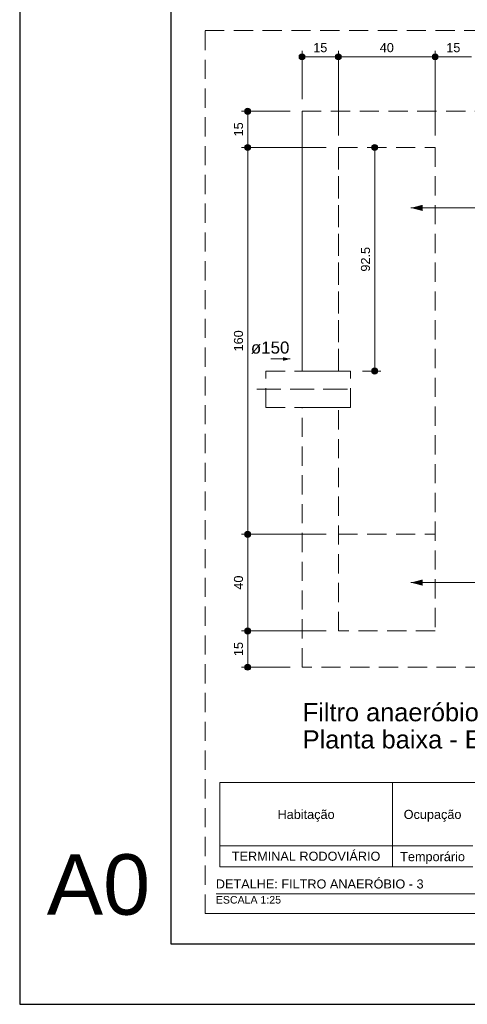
# Model space of a CAD drawing. Header units: feet. Extents: x 8 to 127, y 6 to 90.
# Tile 1 of 256: x 7.97 to 15.37, y 5.88 to 22.17. Entities that reach past the tile are written whole.
import ezdxf

# ---------------------------------------------------------------- set-up
doc = ezdxf.new("R2010")
doc.units = ezdxf.units.FT
doc.header["$MEASUREMENT"] = 0
doc.linetypes.add('HIDDEN2', pattern=[0.47625, 0.3175, -0.15875])
doc.linetypes.add('JIS_02_4.0', pattern=[0.55, 0.4, -0.15])
doc.layers.add('ARQ-FOLHA', color=7, linetype='Continuous')
for name, color, linetype, lineweight in [('DI-Cortes', 8, 'JIS_02_4.0', 5), ('DI-Cotas', 8, 'Continuous', 9), ('DI-Detalhes', 8, 'HIDDEN2', 9), ('DI-Eixos', 7, 'HIDDEN2', 9), ('DI-Tabelas', 7, 'Continuous', 13), ('DI-Textos', 7, 'Continuous', 9), ('DI-Títulos', 7, 'Continuous', 9), ('FINA 0.09mm', 7, 'Continuous', 13)]:
    doc.layers.add(name, color=color, linetype=linetype, lineweight=lineweight)
doc.styles.add('Arial', font='arial.ttf')

msp = doc.modelspace()

# ---------------------------------------------------------------- hatches: boundary and pattern name
at = {"layer": 'DI-Cotas', "linetype": 'Continuous'}
for points in [[(12.691, 21.559), (12.691, 21.564), (12.691, 21.568), (12.69, 21.572), (12.688, 21.576), (12.687, 21.581), (12.685, 21.584), (12.682, 21.588), (12.68, 21.592), (12.677, 21.595), (12.673, 21.598), (12.67, 21.6), (12.666, 21.603), (12.662, 21.605), (12.658, 21.606), (12.654, 21.608), (12.65, 21.609), (12.646, 21.609), (12.641, 21.609), (12.637, 21.609), (12.633, 21.609), (12.628, 21.608), (12.624, 21.606), (12.62, 21.605), (12.616, 21.603), (12.613, 21.6), (12.609, 21.598), (12.606, 21.595), (12.603, 21.592), (12.6, 21.588), (12.598, 21.584), (12.596, 21.581), (12.594, 21.576), (12.593, 21.572), (12.592, 21.568), (12.592, 21.564), (12.591, 21.559), (12.592, 21.555), (12.592, 21.551), (12.593, 21.546), (12.594, 21.542), (12.596, 21.538), (12.598, 21.534), (12.6, 21.531), (12.603, 21.527), (12.606, 21.524), (12.609, 21.521), (12.613, 21.518), (12.616, 21.516), (12.62, 21.514), (12.624, 21.512), (12.628, 21.511), (12.633, 21.51), (12.637, 21.51), (12.641, 21.509), (12.646, 21.51), (12.65, 21.51), (12.654, 21.511), (12.658, 21.512), (12.662, 21.514), (12.666, 21.516), (12.67, 21.518), (12.673, 21.521), (12.677, 21.524), (12.68, 21.527), (12.682, 21.531), (12.685, 21.534), (12.687, 21.538), (12.688, 21.542), (12.69, 21.546), (12.691, 21.551), (12.691, 21.555)], [(13.291, 21.559), (13.291, 21.564), (13.291, 21.568), (13.29, 21.572), (13.288, 21.576), (13.287, 21.581), (13.285, 21.584), (13.282, 21.588), (13.28, 21.592), (13.277, 21.595), (13.273, 21.598), (13.27, 21.6), (13.266, 21.603), (13.262, 21.605), (13.258, 21.606), (13.254, 21.608), (13.25, 21.609), (13.246, 21.609), (13.241, 21.609), (13.237, 21.609), (13.233, 21.609), (13.228, 21.608), (13.224, 21.606), (13.22, 21.605), (13.216, 21.603), (13.213, 21.6), (13.209, 21.598), (13.206, 21.595), (13.203, 21.592), (13.2, 21.588), (13.198, 21.584), (13.196, 21.581), (13.194, 21.576), (13.193, 21.572), (13.192, 21.568), (13.192, 21.564), (13.191, 21.559), (13.192, 21.555), (13.192, 21.551), (13.193, 21.546), (13.194, 21.542), (13.196, 21.538), (13.198, 21.534), (13.2, 21.531), (13.203, 21.527), (13.206, 21.524), (13.209, 21.521), (13.213, 21.518), (13.216, 21.516), (13.22, 21.514), (13.224, 21.512), (13.228, 21.511), (13.233, 21.51), (13.237, 21.51), (13.241, 21.509), (13.246, 21.51), (13.25, 21.51), (13.254, 21.511), (13.258, 21.512), (13.262, 21.514), (13.266, 21.516), (13.27, 21.518), (13.273, 21.521), (13.277, 21.524), (13.28, 21.527), (13.282, 21.531), (13.285, 21.534), (13.287, 21.538), (13.288, 21.542), (13.29, 21.546), (13.291, 21.551), (13.291, 21.555)], [(13.291, 21.559), (13.291, 21.564), (13.291, 21.568), (13.29, 21.572), (13.288, 21.576), (13.287, 21.581), (13.285, 21.584), (13.282, 21.588), (13.28, 21.592), (13.277, 21.595), (13.273, 21.598), (13.27, 21.6), (13.266, 21.603), (13.262, 21.605), (13.258, 21.606), (13.254, 21.608), (13.25, 21.609), (13.246, 21.609), (13.241, 21.609), (13.237, 21.609), (13.233, 21.609), (13.228, 21.608), (13.224, 21.606), (13.22, 21.605), (13.216, 21.603), (13.213, 21.6), (13.209, 21.598), (13.206, 21.595), (13.203, 21.592), (13.2, 21.588), (13.198, 21.584), (13.196, 21.581), (13.194, 21.576), (13.193, 21.572), (13.192, 21.568), (13.192, 21.564), (13.191, 21.559), (13.192, 21.555), (13.192, 21.551), (13.193, 21.546), (13.194, 21.542), (13.196, 21.538), (13.198, 21.534), (13.2, 21.531), (13.203, 21.527), (13.206, 21.524), (13.209, 21.521), (13.213, 21.518), (13.216, 21.516), (13.22, 21.514), (13.224, 21.512), (13.228, 21.511), (13.233, 21.51), (13.237, 21.51), (13.241, 21.509), (13.246, 21.51), (13.25, 21.51), (13.254, 21.511), (13.258, 21.512), (13.262, 21.514), (13.266, 21.516), (13.27, 21.518), (13.273, 21.521), (13.277, 21.524), (13.28, 21.527), (13.282, 21.531), (13.285, 21.534), (13.287, 21.538), (13.288, 21.542), (13.29, 21.546), (13.291, 21.551), (13.291, 21.555)], [(14.891, 21.559), (14.891, 21.564), (14.891, 21.568), (14.89, 21.572), (14.888, 21.576), (14.887, 21.581), (14.885, 21.584), (14.882, 21.588), (14.88, 21.592), (14.877, 21.595), (14.873, 21.598), (14.87, 21.6), (14.866, 21.603), (14.862, 21.605), (14.858, 21.606), (14.854, 21.608), (14.85, 21.609), (14.846, 21.609), (14.841, 21.609), (14.837, 21.609), (14.833, 21.609), (14.828, 21.608), (14.824, 21.606), (14.82, 21.605), (14.816, 21.603), (14.813, 21.6), (14.809, 21.598), (14.806, 21.595), (14.803, 21.592), (14.8, 21.588), (14.798, 21.584), (14.796, 21.581), (14.794, 21.576), (14.793, 21.572), (14.792, 21.568), (14.792, 21.564), (14.791, 21.559), (14.792, 21.555), (14.792, 21.551), (14.793, 21.546), (14.794, 21.542), (14.796, 21.538), (14.798, 21.534), (14.8, 21.531), (14.803, 21.527), (14.806, 21.524), (14.809, 21.521), (14.813, 21.518), (14.816, 21.516), (14.82, 21.514), (14.824, 21.512), (14.828, 21.511), (14.833, 21.51), (14.837, 21.51), (14.841, 21.509), (14.846, 21.51), (14.85, 21.51), (14.854, 21.511), (14.858, 21.512), (14.862, 21.514), (14.866, 21.516), (14.87, 21.518), (14.873, 21.521), (14.877, 21.524), (14.88, 21.527), (14.882, 21.531), (14.885, 21.534), (14.887, 21.538), (14.888, 21.542), (14.89, 21.546), (14.891, 21.551), (14.891, 21.555)], [(14.891, 21.559), (14.891, 21.564), (14.891, 21.568), (14.89, 21.572), (14.888, 21.576), (14.887, 21.581), (14.885, 21.584), (14.882, 21.588), (14.88, 21.592), (14.877, 21.595), (14.873, 21.598), (14.87, 21.6), (14.866, 21.603), (14.862, 21.605), (14.858, 21.606), (14.854, 21.608), (14.85, 21.609), (14.846, 21.609), (14.841, 21.609), (14.837, 21.609), (14.833, 21.609), (14.828, 21.608), (14.824, 21.606), (14.82, 21.605), (14.816, 21.603), (14.813, 21.6), (14.809, 21.598), (14.806, 21.595), (14.803, 21.592), (14.8, 21.588), (14.798, 21.584), (14.796, 21.581), (14.794, 21.576), (14.793, 21.572), (14.792, 21.568), (14.792, 21.564), (14.791, 21.559), (14.792, 21.555), (14.792, 21.551), (14.793, 21.546), (14.794, 21.542), (14.796, 21.538), (14.798, 21.534), (14.8, 21.531), (14.803, 21.527), (14.806, 21.524), (14.809, 21.521), (14.813, 21.518), (14.816, 21.516), (14.82, 21.514), (14.824, 21.512), (14.828, 21.511), (14.833, 21.51), (14.837, 21.51), (14.841, 21.509), (14.846, 21.51), (14.85, 21.51), (14.854, 21.511), (14.858, 21.512), (14.862, 21.514), (14.866, 21.516), (14.87, 21.518), (14.873, 21.521), (14.877, 21.524), (14.88, 21.527), (14.882, 21.531), (14.885, 21.534), (14.887, 21.538), (14.888, 21.542), (14.89, 21.546), (14.891, 21.551), (14.891, 21.555)], [(11.791, 20.659), (11.791, 20.664), (11.791, 20.668), (11.79, 20.672), (11.788, 20.676), (11.787, 20.681), (11.785, 20.684), (11.782, 20.688), (11.78, 20.692), (11.777, 20.695), (11.773, 20.698), (11.77, 20.7), (11.766, 20.703), (11.762, 20.705), (11.758, 20.706), (11.754, 20.708), (11.75, 20.709), (11.746, 20.709), (11.741, 20.709), (11.737, 20.709), (11.733, 20.709), (11.728, 20.708), (11.724, 20.706), (11.72, 20.705), (11.716, 20.703), (11.713, 20.7), (11.709, 20.698), (11.706, 20.695), (11.703, 20.692), (11.7, 20.688), (11.698, 20.684), (11.696, 20.681), (11.694, 20.676), (11.693, 20.672), (11.692, 20.668), (11.692, 20.664), (11.691, 20.659), (11.692, 20.655), (11.692, 20.651), (11.693, 20.646), (11.694, 20.642), (11.696, 20.638), (11.698, 20.634), (11.7, 20.631), (11.703, 20.627), (11.706, 20.624), (11.709, 20.621), (11.713, 20.618), (11.716, 20.616), (11.72, 20.614), (11.724, 20.612), (11.728, 20.611), (11.733, 20.61), (11.737, 20.61), (11.741, 20.609), (11.746, 20.61), (11.75, 20.61), (11.754, 20.611), (11.758, 20.612), (11.762, 20.614), (11.766, 20.616), (11.77, 20.618), (11.773, 20.621), (11.777, 20.624), (11.78, 20.627), (11.782, 20.631), (11.785, 20.634), (11.787, 20.638), (11.788, 20.642), (11.79, 20.646), (11.791, 20.651), (11.791, 20.655)], [(11.791, 20.059), (11.791, 20.064), (11.791, 20.068), (11.79, 20.072), (11.788, 20.076), (11.787, 20.081), (11.785, 20.084), (11.782, 20.088), (11.78, 20.092), (11.777, 20.095), (11.773, 20.098), (11.77, 20.1), (11.766, 20.103), (11.762, 20.105), (11.758, 20.106), (11.754, 20.108), (11.75, 20.109), (11.746, 20.109), (11.741, 20.109), (11.737, 20.109), (11.733, 20.109), (11.728, 20.108), (11.724, 20.106), (11.72, 20.105), (11.716, 20.103), (11.713, 20.1), (11.709, 20.098), (11.706, 20.095), (11.703, 20.092), (11.7, 20.088), (11.698, 20.084), (11.696, 20.081), (11.694, 20.076), (11.693, 20.072), (11.692, 20.068), (11.692, 20.064), (11.691, 20.059), (11.692, 20.055), (11.692, 20.051), (11.693, 20.046), (11.694, 20.042), (11.696, 20.038), (11.698, 20.034), (11.7, 20.031), (11.703, 20.027), (11.706, 20.024), (11.709, 20.021), (11.713, 20.018), (11.716, 20.016), (11.72, 20.014), (11.724, 20.012), (11.728, 20.011), (11.733, 20.01), (11.737, 20.01), (11.741, 20.009), (11.746, 20.01), (11.75, 20.01), (11.754, 20.011), (11.758, 20.012), (11.762, 20.014), (11.766, 20.016), (11.77, 20.018), (11.773, 20.021), (11.777, 20.024), (11.78, 20.027), (11.782, 20.031), (11.785, 20.034), (11.787, 20.038), (11.788, 20.042), (11.79, 20.046), (11.791, 20.051), (11.791, 20.055)], [(11.791, 20.059), (11.791, 20.064), (11.791, 20.068), (11.79, 20.072), (11.788, 20.076), (11.787, 20.081), (11.785, 20.084), (11.782, 20.088), (11.78, 20.092), (11.777, 20.095), (11.773, 20.098), (11.77, 20.1), (11.766, 20.103), (11.762, 20.105), (11.758, 20.106), (11.754, 20.108), (11.75, 20.109), (11.746, 20.109), (11.741, 20.109), (11.737, 20.109), (11.733, 20.109), (11.728, 20.108), (11.724, 20.106), (11.72, 20.105), (11.716, 20.103), (11.713, 20.1), (11.709, 20.098), (11.706, 20.095), (11.703, 20.092), (11.7, 20.088), (11.698, 20.084), (11.696, 20.081), (11.694, 20.076), (11.693, 20.072), (11.692, 20.068), (11.692, 20.064), (11.691, 20.059), (11.692, 20.055), (11.692, 20.051), (11.693, 20.046), (11.694, 20.042), (11.696, 20.038), (11.698, 20.034), (11.7, 20.031), (11.703, 20.027), (11.706, 20.024), (11.709, 20.021), (11.713, 20.018), (11.716, 20.016), (11.72, 20.014), (11.724, 20.012), (11.728, 20.011), (11.733, 20.01), (11.737, 20.01), (11.741, 20.009), (11.746, 20.01), (11.75, 20.01), (11.754, 20.011), (11.758, 20.012), (11.762, 20.014), (11.766, 20.016), (11.77, 20.018), (11.773, 20.021), (11.777, 20.024), (11.78, 20.027), (11.782, 20.031), (11.785, 20.034), (11.787, 20.038), (11.788, 20.042), (11.79, 20.046), (11.791, 20.051), (11.791, 20.055)], [(13.891, 20.059), (13.891, 20.064), (13.891, 20.068), (13.89, 20.072), (13.888, 20.076), (13.887, 20.081), (13.885, 20.084), (13.882, 20.088), (13.88, 20.092), (13.877, 20.095), (13.873, 20.098), (13.87, 20.1), (13.866, 20.103), (13.862, 20.105), (13.858, 20.106), (13.854, 20.108), (13.85, 20.109), (13.846, 20.109), (13.841, 20.109), (13.837, 20.109), (13.833, 20.109), (13.828, 20.108), (13.824, 20.106), (13.82, 20.105), (13.816, 20.103), (13.813, 20.1), (13.809, 20.098), (13.806, 20.095), (13.803, 20.092), (13.8, 20.088), (13.798, 20.084), (13.796, 20.081), (13.794, 20.076), (13.793, 20.072), (13.792, 20.068), (13.792, 20.064), (13.791, 20.059), (13.792, 20.055), (13.792, 20.051), (13.793, 20.046), (13.794, 20.042), (13.796, 20.038), (13.798, 20.034), (13.8, 20.031), (13.803, 20.027), (13.806, 20.024), (13.809, 20.021), (13.813, 20.018), (13.816, 20.016), (13.82, 20.014), (13.824, 20.012), (13.828, 20.011), (13.833, 20.01), (13.837, 20.01), (13.841, 20.009), (13.846, 20.01), (13.85, 20.01), (13.854, 20.011), (13.858, 20.012), (13.862, 20.014), (13.866, 20.016), (13.87, 20.018), (13.873, 20.021), (13.877, 20.024), (13.88, 20.027), (13.882, 20.031), (13.885, 20.034), (13.887, 20.038), (13.888, 20.042), (13.89, 20.046), (13.891, 20.051), (13.891, 20.055)], [(13.891, 16.359), (13.891, 16.364), (13.891, 16.368), (13.89, 16.372), (13.888, 16.376), (13.887, 16.381), (13.885, 16.384), (13.882, 16.388), (13.88, 16.392), (13.877, 16.395), (13.873, 16.398), (13.87, 16.4), (13.866, 16.403), (13.862, 16.405), (13.858, 16.406), (13.854, 16.408), (13.85, 16.409), (13.846, 16.409), (13.841, 16.409), (13.837, 16.409), (13.833, 16.409), (13.828, 16.408), (13.824, 16.406), (13.82, 16.405), (13.816, 16.403), (13.813, 16.4), (13.809, 16.398), (13.806, 16.395), (13.803, 16.392), (13.8, 16.388), (13.798, 16.384), (13.796, 16.381), (13.794, 16.376), (13.793, 16.372), (13.792, 16.368), (13.792, 16.364), (13.791, 16.359), (13.792, 16.355), (13.792, 16.351), (13.793, 16.346), (13.794, 16.342), (13.796, 16.338), (13.798, 16.334), (13.8, 16.331), (13.803, 16.327), (13.806, 16.324), (13.809, 16.321), (13.813, 16.318), (13.816, 16.316), (13.82, 16.314), (13.824, 16.312), (13.828, 16.311), (13.833, 16.31), (13.837, 16.31), (13.841, 16.309), (13.846, 16.31), (13.85, 16.31), (13.854, 16.311), (13.858, 16.312), (13.862, 16.314), (13.866, 16.316), (13.87, 16.318), (13.873, 16.321), (13.877, 16.324), (13.88, 16.327), (13.882, 16.331), (13.885, 16.334), (13.887, 16.338), (13.888, 16.342), (13.89, 16.346), (13.891, 16.351), (13.891, 16.355)], [(11.791, 13.659), (11.791, 13.664), (11.791, 13.668), (11.79, 13.672), (11.788, 13.676), (11.787, 13.681), (11.785, 13.684), (11.782, 13.688), (11.78, 13.692), (11.777, 13.695), (11.773, 13.698), (11.77, 13.7), (11.766, 13.703), (11.762, 13.705), (11.758, 13.706), (11.754, 13.708), (11.75, 13.709), (11.746, 13.709), (11.741, 13.709), (11.737, 13.709), (11.733, 13.709), (11.728, 13.708), (11.724, 13.706), (11.72, 13.705), (11.716, 13.703), (11.713, 13.7), (11.709, 13.698), (11.706, 13.695), (11.703, 13.692), (11.7, 13.688), (11.698, 13.684), (11.696, 13.681), (11.694, 13.676), (11.693, 13.672), (11.692, 13.668), (11.692, 13.664), (11.691, 13.659), (11.692, 13.655), (11.692, 13.651), (11.693, 13.646), (11.694, 13.642), (11.696, 13.638), (11.698, 13.634), (11.7, 13.631), (11.703, 13.627), (11.706, 13.624), (11.709, 13.621), (11.713, 13.618), (11.716, 13.616), (11.72, 13.614), (11.724, 13.612), (11.728, 13.611), (11.733, 13.61), (11.737, 13.61), (11.741, 13.609), (11.746, 13.61), (11.75, 13.61), (11.754, 13.611), (11.758, 13.612), (11.762, 13.614), (11.766, 13.616), (11.77, 13.618), (11.773, 13.621), (11.777, 13.624), (11.78, 13.627), (11.782, 13.631), (11.785, 13.634), (11.787, 13.638), (11.788, 13.642), (11.79, 13.646), (11.791, 13.651), (11.791, 13.655)], [(11.791, 13.659), (11.791, 13.664), (11.791, 13.668), (11.79, 13.672), (11.788, 13.676), (11.787, 13.681), (11.785, 13.684), (11.782, 13.688), (11.78, 13.692), (11.777, 13.695), (11.773, 13.698), (11.77, 13.7), (11.766, 13.703), (11.762, 13.705), (11.758, 13.706), (11.754, 13.708), (11.75, 13.709), (11.746, 13.709), (11.741, 13.709), (11.737, 13.709), (11.733, 13.709), (11.728, 13.708), (11.724, 13.706), (11.72, 13.705), (11.716, 13.703), (11.713, 13.7), (11.709, 13.698), (11.706, 13.695), (11.703, 13.692), (11.7, 13.688), (11.698, 13.684), (11.696, 13.681), (11.694, 13.676), (11.693, 13.672), (11.692, 13.668), (11.692, 13.664), (11.691, 13.659), (11.692, 13.655), (11.692, 13.651), (11.693, 13.646), (11.694, 13.642), (11.696, 13.638), (11.698, 13.634), (11.7, 13.631), (11.703, 13.627), (11.706, 13.624), (11.709, 13.621), (11.713, 13.618), (11.716, 13.616), (11.72, 13.614), (11.724, 13.612), (11.728, 13.611), (11.733, 13.61), (11.737, 13.61), (11.741, 13.609), (11.746, 13.61), (11.75, 13.61), (11.754, 13.611), (11.758, 13.612), (11.762, 13.614), (11.766, 13.616), (11.77, 13.618), (11.773, 13.621), (11.777, 13.624), (11.78, 13.627), (11.782, 13.631), (11.785, 13.634), (11.787, 13.638), (11.788, 13.642), (11.79, 13.646), (11.791, 13.651), (11.791, 13.655)], [(11.791, 12.059), (11.791, 12.064), (11.791, 12.068), (11.79, 12.072), (11.788, 12.076), (11.787, 12.081), (11.785, 12.084), (11.782, 12.088), (11.78, 12.092), (11.777, 12.095), (11.773, 12.098), (11.77, 12.1), (11.766, 12.103), (11.762, 12.105), (11.758, 12.106), (11.754, 12.108), (11.75, 12.109), (11.746, 12.109), (11.741, 12.109), (11.737, 12.109), (11.733, 12.109), (11.728, 12.108), (11.724, 12.106), (11.72, 12.105), (11.716, 12.103), (11.713, 12.1), (11.709, 12.098), (11.706, 12.095), (11.703, 12.092), (11.7, 12.088), (11.698, 12.084), (11.696, 12.081), (11.694, 12.076), (11.693, 12.072), (11.692, 12.068), (11.692, 12.064), (11.691, 12.059), (11.692, 12.055), (11.692, 12.051), (11.693, 12.046), (11.694, 12.042), (11.696, 12.038), (11.698, 12.034), (11.7, 12.031), (11.703, 12.027), (11.706, 12.024), (11.709, 12.021), (11.713, 12.018), (11.716, 12.016), (11.72, 12.014), (11.724, 12.012), (11.728, 12.011), (11.733, 12.01), (11.737, 12.01), (11.741, 12.009), (11.746, 12.01), (11.75, 12.01), (11.754, 12.011), (11.758, 12.012), (11.762, 12.014), (11.766, 12.016), (11.77, 12.018), (11.773, 12.021), (11.777, 12.024), (11.78, 12.027), (11.782, 12.031), (11.785, 12.034), (11.787, 12.038), (11.788, 12.042), (11.79, 12.046), (11.791, 12.051), (11.791, 12.055)], [(11.791, 12.059), (11.791, 12.064), (11.791, 12.068), (11.79, 12.072), (11.788, 12.076), (11.787, 12.081), (11.785, 12.084), (11.782, 12.088), (11.78, 12.092), (11.777, 12.095), (11.773, 12.098), (11.77, 12.1), (11.766, 12.103), (11.762, 12.105), (11.758, 12.106), (11.754, 12.108), (11.75, 12.109), (11.746, 12.109), (11.741, 12.109), (11.737, 12.109), (11.733, 12.109), (11.728, 12.108), (11.724, 12.106), (11.72, 12.105), (11.716, 12.103), (11.713, 12.1), (11.709, 12.098), (11.706, 12.095), (11.703, 12.092), (11.7, 12.088), (11.698, 12.084), (11.696, 12.081), (11.694, 12.076), (11.693, 12.072), (11.692, 12.068), (11.692, 12.064), (11.691, 12.059), (11.692, 12.055), (11.692, 12.051), (11.693, 12.046), (11.694, 12.042), (11.696, 12.038), (11.698, 12.034), (11.7, 12.031), (11.703, 12.027), (11.706, 12.024), (11.709, 12.021), (11.713, 12.018), (11.716, 12.016), (11.72, 12.014), (11.724, 12.012), (11.728, 12.011), (11.733, 12.01), (11.737, 12.01), (11.741, 12.009), (11.746, 12.01), (11.75, 12.01), (11.754, 12.011), (11.758, 12.012), (11.762, 12.014), (11.766, 12.016), (11.77, 12.018), (11.773, 12.021), (11.777, 12.024), (11.78, 12.027), (11.782, 12.031), (11.785, 12.034), (11.787, 12.038), (11.788, 12.042), (11.79, 12.046), (11.791, 12.051), (11.791, 12.055)], [(11.791, 11.459), (11.791, 11.464), (11.791, 11.468), (11.79, 11.472), (11.788, 11.476), (11.787, 11.481), (11.785, 11.484), (11.782, 11.488), (11.78, 11.492), (11.777, 11.495), (11.773, 11.498), (11.77, 11.5), (11.766, 11.503), (11.762, 11.505), (11.758, 11.506), (11.754, 11.508), (11.75, 11.509), (11.746, 11.509), (11.741, 11.509), (11.737, 11.509), (11.733, 11.509), (11.728, 11.508), (11.724, 11.506), (11.72, 11.505), (11.716, 11.503), (11.713, 11.5), (11.709, 11.498), (11.706, 11.495), (11.703, 11.492), (11.7, 11.488), (11.698, 11.484), (11.696, 11.481), (11.694, 11.476), (11.693, 11.472), (11.692, 11.468), (11.692, 11.464), (11.691, 11.459), (11.692, 11.455), (11.692, 11.451), (11.693, 11.446), (11.694, 11.442), (11.696, 11.438), (11.698, 11.434), (11.7, 11.431), (11.703, 11.427), (11.706, 11.424), (11.709, 11.421), (11.713, 11.418), (11.716, 11.416), (11.72, 11.414), (11.724, 11.412), (11.728, 11.411), (11.733, 11.41), (11.737, 11.41), (11.741, 11.409), (11.746, 11.41), (11.75, 11.41), (11.754, 11.411), (11.758, 11.412), (11.762, 11.414), (11.766, 11.416), (11.77, 11.418), (11.773, 11.421), (11.777, 11.424), (11.78, 11.427), (11.782, 11.431), (11.785, 11.434), (11.787, 11.438), (11.788, 11.442), (11.79, 11.446), (11.791, 11.451), (11.791, 11.455)]]:
    msp.add_hatch(color=8, dxfattribs=at).paths.add_polyline_path(points)
at = {"layer": 'DI-Cotas', "linetype": 'Continuous', "lineweight": 9}
for points in [[(14.441, 19.059), (14.635, 19.008), (14.635, 19.111)], [(14.441, 12.859), (14.635, 12.808), (14.635, 12.911)]]:
    msp.add_hatch(color=8, dxfattribs=at).paths.add_polyline_path(points)
at = {"layer": 'DI-Detalhes', "linetype": 'Continuous', "lineweight": 9}
msp.add_hatch(color=8, dxfattribs=at).paths.add_polyline_path([(12.441, 16.559), (12.325, 16.59), (12.325, 16.528)])

# ---------------------------------------------------------------- linework, layer by layer
at = {"layer": 'ARQ-FOLHA'}
msp.add_line((7.972, 89.981), (7.972, 5.881), dxfattribs=at)
for points in [[(125.872, 88.981), (10.472, 88.981), (10.472, 6.881), (125.872, 6.881), (125.872, 88.981)], [(7.972, 5.881), (126.872, 5.881)]]:
    msp.add_lwpolyline(points, dxfattribs=at)
at = {"layer": 'DI-Cortes', "color": 8, "linetype": 'JIS_02_4.0', "lineweight": 5}
msp.add_line((11.891, 16.059), (13.491, 16.059), dxfattribs=at)
at = {"layer": 'DI-Cotas', "color": 8, "linetype": 'Continuous', "lineweight": 9}
for p, q in [((12.641, 20.859), (12.641, 21.659)), ((13.241, 21.559), (12.641, 21.559)), ((13.241, 20.259), (13.241, 21.659)), ((13.241, 20.259), (13.241, 21.659)), ((14.841, 21.559), (13.241, 21.559)), ((14.841, 20.259), (14.841, 21.659)), ((14.841, 20.259), (14.841, 21.659)), ((15.441, 21.559), (14.841, 21.559)), ((12.441, 20.659), (11.641, 20.659)), ((11.741, 20.059), (11.741, 20.659)), ((13.041, 20.059), (11.641, 20.059)), ((13.041, 20.059), (11.641, 20.059)), ((11.741, 13.659), (11.741, 20.059)), ((13.841, 20.059), (13.741, 20.059)), ((13.841, 16.359), (13.841, 20.059)), ((13.641, 16.359), (13.941, 16.359)), ((13.041, 13.659), (11.641, 13.659)), ((13.041, 13.659), (11.641, 13.659)), ((11.741, 12.059), (11.741, 13.659)), ((13.041, 12.059), (11.641, 12.059)), ((13.041, 12.059), (11.641, 12.059)), ((11.741, 11.459), (11.741, 12.059)), ((12.441, 11.459), (11.641, 11.459))]:
    msp.add_line(p, q, dxfattribs=at)
for points in [[(14.441, 19.059), (16.641, 19.059)], [(14.441, 12.859), (16.641, 12.859)]]:
    msp.add_lwpolyline(points, dxfattribs=at)
for centre in [(12.641, 21.559), (13.241, 21.559), (13.241, 21.559), (14.841, 21.559), (14.841, 21.559), (11.741, 20.659), (11.741, 20.059), (11.741, 20.059), (13.841, 20.059), (13.841, 16.359), (11.741, 13.659), (11.741, 13.659), (11.741, 12.059), (11.741, 12.059), (11.741, 11.459)]:
    msp.add_circle(centre, 0.05, dxfattribs=at)
at = {"layer": 'DI-Detalhes'}
for p, q in [((11.036, 21.994), (68.04, 21.994)), ((11.036, 7.382), (11.036, 21.994)), ((11.036, 21.994), (64.889, 21.994)), ((11.036, 7.382), (11.036, 21.994)), ((68.04, 7.382), (11.036, 7.382)), ((64.889, 7.382), (11.036, 7.382))]:
    msp.add_line(p, q, dxfattribs=at)
at = {"layer": 'DI-Detalhes', "color": 8, "linetype": 'HIDDEN2', "lineweight": 9}
for p, q in [((12.041, 16.359), (12.641, 16.359)), ((12.041, 15.759), (12.041, 16.359)), ((13.241, 16.359), (13.441, 16.359)), ((13.441, 15.759), (13.441, 16.359)), ((12.041, 15.759), (12.641, 15.759)), ((13.241, 15.759), (13.441, 15.759))]:
    msp.add_line(p, q, dxfattribs=at)
msp.add_lwpolyline([(12.441, 16.559), (12.041, 16.559)], dxfattribs=at)
at = {"layer": 'DI-Eixos', "color": 7, "linetype": 'HIDDEN2', "lineweight": 9}
for p, q in [((12.641, 20.659), (28.041, 20.659)), ((13.241, 20.059), (14.841, 20.059)), ((14.841, 20.059), (14.841, 12.059)), ((12.641, 11.459), (12.641, 15.759)), ((13.241, 12.059), (13.241, 15.759)), ((13.241, 13.659), (14.841, 13.659)), ((14.841, 12.059), (13.241, 12.059)), ((28.041, 11.459), (12.641, 11.459))]:
    msp.add_line(p, q, dxfattribs=at)
at = {"layer": 'DI-Eixos'}
for points in [[(12.641, 20.659), (12.641, 16.359), (12.641, 16.359), (12.641, 20.659), (12.641, 20.659)], [(13.241, 20.059), (13.241, 20.059), (13.241, 16.359), (13.241, 16.359), (13.241, 20.059)], [(12.641, 16.359), (13.241, 16.359), (13.241, 16.359), (12.641, 16.359), (12.641, 16.359)], [(12.641, 15.759), (13.241, 15.759), (13.241, 15.759), (12.641, 15.759), (12.641, 15.759)]]:
    msp.add_lwpolyline(points, dxfattribs=at)
at = {"layer": 'DI-Tabelas'}
for p, q in [((22.609, 9.55), (11.281, 9.55)), ((11.281, 9.201), (11.281, 9.55)), ((14.134, 9.55), (14.134, 9.201)), ((11.281, 8.852), (11.281, 9.201)), ((14.134, 9.201), (14.134, 8.852)), ((11.281, 8.503), (11.281, 8.852)), ((14.134, 8.852), (14.134, 8.503)), ((14.134, 8.503), (11.281, 8.503)), ((11.281, 8.154), (11.281, 8.503)), ((15.462, 8.503), (14.134, 8.503)), ((14.134, 8.503), (14.134, 8.154)), ((14.134, 8.154), (11.281, 8.154)), ((15.462, 8.154), (14.134, 8.154)), ((11.222, 7.709), (15.955, 7.709))]:
    msp.add_line(p, q, dxfattribs=at)

# ---------------------------------------------------------------- texts
at = {"layer": 'DI-Cotas', "color": 8, "char_height": 0.15, "width": 0.46601, "attachment_point": 8, "line_spacing_factor": 0.6, "style": 'Arial'}
for s, insert in [('40', (14.041, 21.634)), ('15', (12.941, 21.634)), ('15', (15.141, 21.634))]:
    msp.add_mtext(s, dxfattribs=dict(at, insert=insert))
at = {"layer": 'DI-Cotas', "color": 8, "char_height": 0.15, "attachment_point": 8, "rotation": 90.0002, "line_spacing_factor": 0.6, "style": 'Arial'}
for s, insert, width in [('15', (11.666, 20.359), 0.46601), ('92.5', (13.766, 18.209), 0.8154), ('160', (11.666, 16.859), 0.69901), ('40', (11.666, 12.859), 0.46601), ('15', (11.666, 11.759), 0.46601)]:
    msp.add_mtext(s, dxfattribs=dict(at, insert=insert, width=width))
at = {"layer": 'DI-Detalhes', "color": 8, "insert": (12.431, 16.643), "char_height": 0.2, "width": 1.27348, "attachment_point": 9, "line_spacing_factor": 0.6, "style": 'Arial'}
msp.add_mtext('ø150', dxfattribs=at)
at = {"layer": 'DI-Tabelas', "char_height": 0.15, "attachment_point": 8, "line_spacing_factor": 0.6, "style": 'Arial'}
for s, insert, width in [('Habitação', (12.707, 8.902), 1.88689), ('Ocupação', (14.798, 8.902), 1.91044), ('TERMINAL RODOVIÁRIO', (12.707, 8.254), 4.91433), ('Temporário', (14.798, 8.204), 2.1423)]:
    msp.add_mtext(s, dxfattribs=dict(at, insert=insert, width=width))
at = {"layer": 'DI-Textos', "attachment_point": 7, "line_spacing_factor": 0.9, "style": 'Arial'}
for s, insert, char_height, width in [('DETALHE: FILTRO ANAERÓBIO - 3', (11.215, 7.795), 0.15, 6.91096), ('ESCALA 1:25', (11.215, 7.546), 0.125, 2.19511)]:
    msp.add_mtext(s, dxfattribs=dict(at, insert=insert, char_height=char_height, width=width))
at = {"layer": 'DI-Títulos', "color": 7, "char_height": 0.3, "attachment_point": 7, "line_spacing_factor": 0.6, "style": 'Arial'}
for s, insert, width in [('Filtro anaeróbio', (12.651, 10.56), 5.8221), ('Planta baixa - ESC. 1:25', (12.651, 10.11), 9.17744)]:
    msp.add_mtext(s, dxfattribs=dict(at, insert=insert, width=width))
at = {"layer": 'FINA 0.09mm', "insert": (9.274, 7.856), "char_height": 1, "width": 5.56028, "attachment_point": 5, "style": 'Arial'}
msp.add_mtext('A0', dxfattribs=at)

doc.saveas('drawing.dxf')
